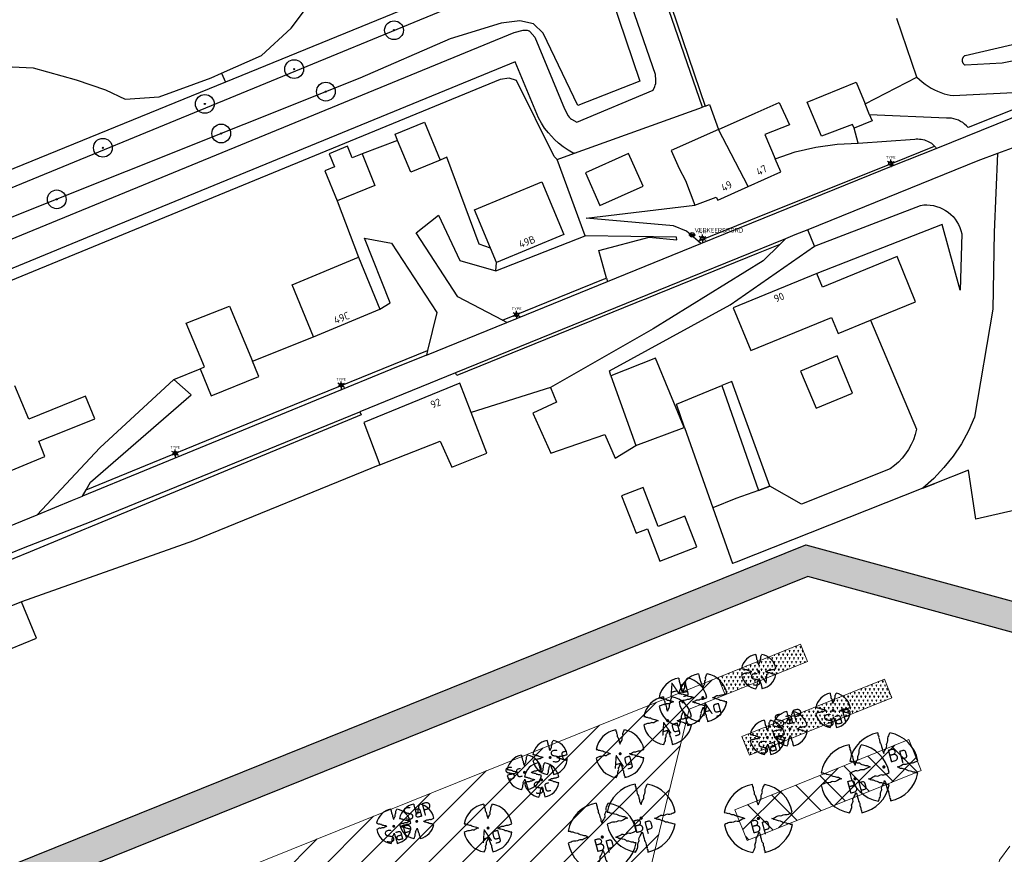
# Model space of a CAD drawing. Header units: metres. Extents: x 102000 to 105000, y 414600 to 420766.
# Tile 175 of 206: x 103466 to 103598, y 419498 to 419610. Entities that reach past the tile are written whole.
import ezdxf
from ezdxf.enums import TextEntityAlignment as Align

# ---------------------------------------------------------------- set-up
doc = ezdxf.new("R2010")
doc.units = ezdxf.units.M
doc.layers.get('0').update_dxf_attribs({"color": 8})
for name, color, linetype, lineweight in [('N-GV-GR-BOOM-S', 7, 'Continuous', 25), ('N-RO-WH-WATERLIJN', 150, 'Continuous', 18), ('N-WE-GR-BOOM-T35-500', 50, 'Continuous', 35), ('N-WE-GR-HEESTERS-SALIX 3 SOORTEN-A', 252, 'Continuous', 18), ('N-WE-GR-HEESTERS-SALIX 3 SOORTEN-G', 4, 'Continuous', 18), ('N-WE-GR-OEVERBEPLANTING-A', 252, 'Continuous', 18), ('N-WE-GR-OEVERBEPLANTING-G', 7, 'Continuous', 18), ('N-WE-GR-RUBUS 2 SOORTEN-A', 252, 'Continuous', 18), ('N-WE-GR-RUBUS 2 SOORTEN-G', 3, 'Continuous', 18), ('N-WE-GW-TALUDLIJN-G', 90, 'Continuous', 18)]:
    doc.layers.add(name, color=color, linetype=linetype, lineweight=lineweight)
doc.styles.add('MtXpl_NLCS-ISO', font='NLCS-ISO.ttf')
doc.styles.add('NLCS-ISO', font='NLCS-ISO.ttf')
doc.styles.add('NLCS-ISO-M500-T35', font='NLCS-ISO.ttf', dxfattribs={"height": 1.75})

# ---------------------------------------------------------------- blocks, each defined once
blk = doc.blocks.new('N-SGR-BOOM_1E GROOTTE')
at = {"ltscale": 0.1}
h = blk.add_hatch(color=256, dxfattribs=at)
edge = h.paths.add_edge_path()
edge.add_arc((-0.002, 0.003), 0.15, 0, 360)
at = {"flags": 128}
for points in [[(-0.524, 2.958), (-0.514, 2.787), (-0.463, 2.705), (-0.451, 2.624), (-0.454, 2.555), (-0.41, 2.449), (-0.369, 2.321), (-0.356, 2.131), (-0.288, 2.041), (-0.234, 1.929), (-0.203, 1.77), (-0.139, 1.593), (-0.134, 1.454), (-0.085, 1.345), (-0.039, 1.25), (-0.004, 1.179), (0.061, 1.399), (0.129, 1.522), (0.191, 1.639), (0.24, 1.72), (0.246, 1.833), (0.231, 1.95), (0.258, 2.041), (0.313, 2.15), (0.354, 2.3), (0.34, 2.361), (0.339, 2.502), (0.381, 2.619), (0.426, 2.713), (0.467, 2.821), (0.53, 2.955)], [(-2.958, 0.518), (-2.785, 0.508), (-2.702, 0.459), (-2.622, 0.446), (-2.554, 0.452), (-2.446, 0.406), (-2.32, 0.364), (-2.13, 0.35), (-2.041, 0.283), (-1.924, 0.226), (-1.766, 0.196), (-1.593, 0.135), (-1.453, 0.13), (-1.344, 0.081), (-1.25, 0.035), (-1.177, -0.002), (-1.397, -0.066), (-1.521, -0.134), (-1.638, -0.196), (-1.719, -0.245), (-1.831, -0.249), (-1.949, -0.235), (-2.041, -0.263), (-2.149, -0.317), (-2.297, -0.358), (-2.359, -0.345), (-2.501, -0.346), (-2.617, -0.388), (-2.711, -0.431), (-2.82, -0.47), (-2.954, -0.535)], [(2.952, -0.515), (2.779, -0.505), (2.697, -0.455), (2.618, -0.442), (2.55, -0.448), (2.439, -0.402), (2.313, -0.36), (2.125, -0.346), (2.034, -0.281), (1.92, -0.225), (1.763, -0.193), (1.588, -0.131), (1.446, -0.126), (1.339, -0.077), (1.244, -0.03), (1.172, 0.006), (1.392, 0.07), (1.515, 0.137), (1.632, 0.2), (1.712, 0.249), (1.824, 0.254), (1.944, 0.238), (2.034, 0.267), (2.142, 0.32), (2.292, 0.363), (2.354, 0.349), (2.494, 0.348), (2.612, 0.389), (2.706, 0.436), (2.815, 0.475), (2.95, 0.538)], [(-0.479, -2.958), (-0.414, -2.824), (-0.373, -2.716), (-0.33, -2.623), (-0.289, -2.505), (-0.288, -2.365), (-0.303, -2.3), (-0.26, -2.151), (-0.208, -2.042), (-0.18, -1.952), (-0.193, -1.835), (-0.188, -1.724), (-0.138, -1.643), (-0.075, -1.526), (-0.007, -1.401), (0.055, -1.181), (0.093, -1.254), (0.137, -1.347), (0.186, -1.456), (0.192, -1.595), (0.254, -1.772), (0.284, -1.931), (0.34, -2.042), (0.407, -2.134), (0.422, -2.322), (0.463, -2.45), (0.508, -2.558), (0.502, -2.626), (0.516, -2.708), (0.565, -2.788), (0.576, -2.941)]]:
    blk.add_lwpolyline(points, dxfattribs=at)
for start, end in [(100.00022, 170.10982), (10.29993, 79.79197), (190.32413, 260.84325), (281.09456, 350.06209)]:
    blk.add_arc((-0.002, 0.003), 3, start, end)
blk = doc.blocks.new('N-SGR-BOOM_3E GROOTTE')
at = {"ltscale": 0.1}
h = blk.add_hatch(color=256, dxfattribs=at)
edge = h.paths.add_edge_path()
edge.add_arc((-0.002, 0.003), 0.15, 0, 360)
at = {"flags": 128}
for points in [[(-0.296, 1.665), (-0.29, 1.569), (-0.261, 1.523), (-0.255, 1.478), (-0.256, 1.439), (-0.231, 1.379), (-0.208, 1.307), (-0.201, 1.2), (-0.163, 1.149), (-0.132, 1.086), (-0.115, 0.997), (-0.079, 0.898), (-0.076, 0.819), (-0.049, 0.758), (-0.023, 0.705), (-0.003, 0.664), (0.033, 0.788), (0.072, 0.857), (0.107, 0.924), (0.134, 0.969), (0.138, 1.033), (0.129, 1.099), (0.144, 1.149), (0.175, 1.211), (0.198, 1.295), (0.19, 1.33), (0.19, 1.409), (0.213, 1.475), (0.239, 1.528), (0.262, 1.589), (0.297, 1.664)], [(-1.665, 0.293), (-1.567, 0.287), (-1.521, 0.259), (-1.476, 0.252), (-1.437, 0.255), (-1.377, 0.23), (-1.306, 0.207), (-1.199, 0.199), (-1.149, 0.161), (-1.083, 0.128), (-0.994, 0.111), (-0.897, 0.077), (-0.818, 0.074), (-0.757, 0.047), (-0.704, 0.021), (-0.663, 0.001), (-0.787, -0.035), (-0.856, -0.074), (-0.922, -0.108), (-0.968, -0.137), (-1.031, -0.139), (-1.097, -0.131), (-1.149, -0.146), (-1.21, -0.177), (-1.293, -0.2), (-1.328, -0.193), (-1.408, -0.193), (-1.473, -0.216), (-1.526, -0.241), (-1.587, -0.263), (-1.662, -0.3)], [(1.66, -0.288), (1.562, -0.282), (1.516, -0.254), (1.472, -0.247), (1.434, -0.25), (1.371, -0.224), (1.3, -0.201), (1.194, -0.193), (1.143, -0.156), (1.079, -0.125), (0.991, -0.107), (0.892, -0.072), (0.813, -0.069), (0.752, -0.042), (0.699, -0.016), (0.658, 0.005), (0.782, 0.041), (0.851, 0.078), (0.917, 0.114), (0.962, 0.142), (1.025, 0.144), (1.093, 0.136), (1.143, 0.151), (1.204, 0.181), (1.288, 0.206), (1.323, 0.198), (1.402, 0.198), (1.468, 0.22), (1.521, 0.247), (1.583, 0.269), (1.659, 0.304)], [(-0.27, -1.663), (-0.234, -1.587), (-0.211, -1.527), (-0.186, -1.474), (-0.163, -1.407), (-0.163, -1.329), (-0.171, -1.293), (-0.147, -1.209), (-0.118, -1.147), (-0.102, -1.097), (-0.109, -1.03), (-0.107, -0.968), (-0.078, -0.922), (-0.043, -0.857), (-0.005, -0.787), (0.03, -0.663), (0.051, -0.704), (0.076, -0.756), (0.104, -0.818), (0.107, -0.896), (0.142, -0.995), (0.159, -1.084), (0.19, -1.147), (0.228, -1.199), (0.237, -1.305), (0.26, -1.376), (0.285, -1.438), (0.282, -1.475), (0.289, -1.522), (0.317, -1.566), (0.323, -1.653)]]:
    blk.add_lwpolyline(points, dxfattribs=at)
for start, end in [(100.00022, 170.10982), (10.29993, 79.79197), (190.32413, 260.84325), (281.09456, 350.06209)]:
    blk.add_arc((-0.002, 0.003), 1.687, start, end)
blk = doc.blocks.new('N-SGR-BOOM_2E GROOTTE')
at = {"ltscale": 0.1}
h = blk.add_hatch(color=256, dxfattribs=at)
edge = h.paths.add_edge_path()
edge.add_arc((-0.002, 0.003), 0.15, 0, 360)
at = {"flags": 128}
for points in [[(-0.393, 2.219), (-0.386, 2.091), (-0.348, 2.03), (-0.339, 1.969), (-0.341, 1.917), (-0.308, 1.837), (-0.277, 1.741), (-0.267, 1.599), (-0.216, 1.531), (-0.176, 1.447), (-0.153, 1.329), (-0.105, 1.196), (-0.101, 1.091), (-0.064, 1.01), (-0.03, 0.939), (-0.003, 0.885), (0.045, 1.05), (0.096, 1.142), (0.143, 1.23), (0.18, 1.291), (0.184, 1.376), (0.173, 1.464), (0.193, 1.531), (0.234, 1.613), (0.265, 1.725), (0.255, 1.772), (0.254, 1.878), (0.285, 1.965), (0.319, 2.036), (0.35, 2.117), (0.397, 2.217)], [(-2.219, 0.389), (-2.089, 0.381), (-2.027, 0.345), (-1.967, 0.335), (-1.916, 0.339), (-1.835, 0.305), (-1.74, 0.274), (-1.598, 0.264), (-1.531, 0.213), (-1.443, 0.17), (-1.325, 0.147), (-1.195, 0.102), (-1.09, 0.098), (-1.008, 0.061), (-0.938, 0.027), (-0.883, 0), (-1.048, -0.048), (-1.141, -0.099), (-1.229, -0.146), (-1.29, -0.183), (-1.374, -0.186), (-1.462, -0.176), (-1.531, -0.196), (-1.612, -0.237), (-1.723, -0.268), (-1.77, -0.258), (-1.876, -0.259), (-1.963, -0.29), (-2.034, -0.323), (-2.115, -0.352), (-2.216, -0.401)], [(2.214, -0.385), (2.084, -0.378), (2.022, -0.34), (1.963, -0.33), (1.912, -0.335), (1.829, -0.3), (1.734, -0.27), (1.593, -0.259), (1.525, -0.21), (1.44, -0.168), (1.322, -0.144), (1.191, -0.097), (1.084, -0.093), (1.004, -0.057), (0.933, -0.022), (0.879, 0.005), (1.044, 0.053), (1.136, 0.103), (1.224, 0.15), (1.284, 0.188), (1.368, 0.191), (1.458, 0.18), (1.525, 0.201), (1.606, 0.24), (1.719, 0.273), (1.765, 0.263), (1.87, 0.262), (1.959, 0.292), (2.029, 0.328), (2.111, 0.357), (2.212, 0.405)], [(-0.36, -2.218), (-0.311, -2.117), (-0.28, -2.037), (-0.248, -1.966), (-0.217, -1.878), (-0.216, -1.773), (-0.228, -1.725), (-0.195, -1.613), (-0.156, -1.531), (-0.135, -1.464), (-0.145, -1.375), (-0.141, -1.292), (-0.104, -1.231), (-0.057, -1.143), (-0.006, -1.05), (0.041, -0.885), (0.069, -0.939), (0.102, -1.01), (0.139, -1.092), (0.144, -1.196), (0.19, -1.328), (0.213, -1.447), (0.255, -1.531), (0.305, -1.599), (0.316, -1.741), (0.347, -1.836), (0.381, -1.918), (0.376, -1.968), (0.387, -2.031), (0.423, -2.09), (0.432, -2.205)]]:
    blk.add_lwpolyline(points, dxfattribs=at)
for start, end in [(100.00022, 170.10982), (10.29993, 79.79197), (190.32413, 260.84325), (281.09456, 350.06209)]:
    blk.add_arc((-0.002, 0.003), 2.25, start, end)

msp = doc.modelspace()

# ---------------------------------------------------------------- hatches: boundary and pattern name
at = {"ltscale": 0.1}
h = msp.add_hatch(color=256, dxfattribs=at)
edge = h.paths.add_edge_path()
edge.add_arc((103516.35, 419608.21), 0.075, 0, 360)
h = msp.add_hatch(color=256, dxfattribs=at)
edge = h.paths.add_edge_path()
edge.add_arc((103503.05, 419603.03), 0.075, 0, 360)
h = msp.add_hatch(color=256, dxfattribs=at)
edge = h.paths.add_edge_path()
edge.add_arc((103507.27, 419600.03), 0.075, 0, 360)
h = msp.add_hatch(color=256, dxfattribs=at)
edge = h.paths.add_edge_path()
edge.add_arc((103491.15, 419598.39), 0.075, 0, 360)
h = msp.add_hatch(color=256, dxfattribs=at)
edge = h.paths.add_edge_path()
edge.add_arc((103493.33, 419594.45), 0.075, 0, 360)
h = msp.add_hatch(color=256, dxfattribs=at)
edge = h.paths.add_edge_path()
edge.add_arc((103477.57, 419592.55), 0.075, 0, 360)
h = msp.add_hatch(color=256, dxfattribs=at)
edge = h.paths.add_edge_path()
edge.add_arc((103471.42, 419585.68), 0.075, 0, 360)
at = {"layer": 'N-WE-GR-HEESTERS-SALIX 3 SOORTEN-A'}
h = msp.add_hatch(dxfattribs=at)
h.set_pattern_fill('ANSI37', color=256)
h.paths.add_polyline_path([(103584.92, 419513.7), (103586.57, 419509.61), (103563.41, 419500.28), (103561.76, 419504.36)])
at = {"layer": 'N-WE-GR-OEVERBEPLANTING-A'}
h = msp.add_hatch(dxfattribs=at)
h.set_pattern_fill('AGR-BEPLANTING_SOORT_01-SO', color=256, scale=0.1, pattern_type=2)
h.set_pattern_definition([(60, (103582.13463, 419496.0748), (-0.2886752, 0.4999999), [0.144338, -0.433013]), (120, (103582.13463, 419496.0748), (-0.5773502, -1e-07), [0.144338, -0.433013]), (270, (103582.13463, 419496.07482), (0.288675, -0.5), [0.125, -0.875])])
edge = h.paths.add_edge_path()
edge.add_line((103568.8, 419452.96), (103581.63, 419492.91))
edge.add_line((103581.63, 419492.91), (103389.09, 419415.29))
edge.add_line((103389.09, 419415.29), (103250.81, 419378))
edge.add_arc((103249.58, 419382.59), 4.75, 194.9859, 285.093, ccw=False)
edge.add_line((103244.99, 419381.36), (103235.55, 419416.53))
edge.add_arc((103233.71, 419415.74), 2, 23.2211, 91.1804)
edge.add_line((103233.67, 419417.74), (103220.41, 419417.47))
edge.add_arc((103220.27, 419423.92), 6.45, 181.2023, 271.2023, ccw=False)
edge.add_line((103213.82, 419423.78), (103213.82, 419425.02))
edge.add_arc((103220.51, 419424.52), 6.71, 93.3467, 175.7141, ccw=False)
edge.add_line((103220.12, 419431.22), (103239.06, 419431.62))
edge.add_line((103239.06, 419431.62), (103291.97, 419438.06))
edge.add_line((103291.97, 419438.06), (103374.13, 419460.22))
edge.add_line((103374.13, 419460.22), (103571.21, 419539.65))
edge.add_line((103571.21, 419539.65), (103602.95, 419530.99))
edge.add_line((103602.95, 419530.99), (103600.56, 419527.5))
edge.add_line((103600.56, 419527.5), (103571.46, 419535.44))
edge.add_line((103571.46, 419535.44), (103375.41, 419456.41))
edge.add_line((103375.41, 419456.41), (103292.05, 419433.93))
edge.add_line((103292.05, 419433.93), (103239.14, 419428.02))
edge.add_line((103239.14, 419428.02), (103220.19, 419427.62))
edge.add_arc((103220.27, 419423.92), 3.7, 91.2023, 271.2023)
edge.add_line((103220.35, 419420.22), (103235.55, 419420.53))
edge.add_arc((103235.43, 419418.04), 2.5, 14.9905, 87.3009, ccw=False)
edge.add_line((103237.84, 419418.68), (103247.64, 419382.07))
edge.add_line((103247.64, 419382.07), (103247.62, 419382.16))
edge.add_arc((103249.57, 419382.58), 1.99, 192.1416, 259.5061)
edge.add_line((103249.21, 419380.62), (103250.1, 419380.66))
edge.add_line((103250.1, 419380.66), (103388.17, 419417.89))
edge.add_line((103388.17, 419417.89), (103582.13, 419496.07))
edge.add_arc((103582.99, 419494.36), 1.91, -12.4829, 116.4606, ccw=False)
edge.add_line((103584.86, 419493.95), (103571.98, 419454.28))
edge.add_line((103571.98, 419454.28), (103568.8, 419452.96))
h = msp.add_hatch(dxfattribs=at)
h.set_pattern_fill('AGR-BEPLANTING_SOORT_01-SO', color=256, scale=0.1, pattern_type=2)
h.set_pattern_definition([(60, (103559.5201, 419522.0003), (-0.288675, 0.5), [0.144338, -0.433013]), (120, (103559.5201, 419522.0003), (-0.57735, -1e-07), [0.144338, -0.433013]), (270, (103559.52008, 419522.0003), (0.288675, -0.5), [0.125, -0.875])])
h.paths.add_polyline_path([(103559.52, 419522), (103570.49, 419526.42), (103571.43, 419524.1), (103560.45, 419519.68)])
h = msp.add_hatch(dxfattribs=at)
h.set_pattern_fill('AGR-BEPLANTING_SOORT_01-SO', color=256, scale=0.1, pattern_type=2)
h.set_pattern_definition([(60, (103586.94715, 419523.8909), (-0.288675, 0.5), [0.144338, -0.433013]), (120, (103586.94715, 419523.8909), (-0.57735, -1e-07), [0.144338, -0.433013]), (270, (103586.94715, 419523.8909), (0.288675, -0.5), [0.125, -0.875])])
h.paths.add_polyline_path([(103581.67, 419521.76), (103582.68, 419519.26), (103563.71, 419511.61), (103562.7, 419514.12)])
at = {"layer": 'N-WE-GR-RUBUS 2 SOORTEN-A'}
h = msp.add_hatch(dxfattribs=at)
h.set_pattern_fill('ANSI31', color=256)
h.set_pattern_definition([(45, (0, 500), (-2.24506403, 2.24506403), [])])
h.paths.add_polyline_path([(103550.13, 419494.93), (103555.67, 419517.75), (103560.45, 419519.68), (103559.52, 419522), (103467.93, 419485.08), (103468.86, 419482.76), (103472.74, 419484.33), (103508.21, 419478.03)])

# ---------------------------------------------------------------- linework, layer by layer
at = {"transparency": 33554687}
for p, q in [((103531.8, 419616.8), (103493.88, 419601.3)), ((103377.04, 419550.91), (103532.16, 419614.7)), ((103502.64, 419608.5), (103505.37, 419612.08)), ((103545.27, 419612.73), (103549.1, 419601.41)), ((103551.17, 419602.32), (103547.49, 419612.93)), ((103557.43, 419597.97), (103552.54, 419612.08)), ((103553.33, 419611.3), (103557.81, 419598.1)), ((103530.6, 419609.14), (103523.85, 419607.07)), ((103533.1, 419609.44), (103530.6, 419609.14)), ((103534.92, 419609.08), (103533.1, 419609.44)), ((103536.2, 419607.8), (103534.92, 419609.08)), ((103585.97, 419601.97), (103583.32, 419609.77)), ((103418.27, 419561.02), (103532.35, 419607.89)), ((103498.68, 419604.85), (103502.64, 419608.5)), ((103532.35, 419607.89), (103533.57, 419608.21)), ((103533.57, 419608.21), (103533.74, 419608.24)), ((103533.74, 419608.24), (103533.88, 419608.24)), ((103533.88, 419608.24), (103534.01, 419608.23)), ((103534.01, 419608.23), (103534.1, 419608.22)), ((103534.1, 419608.22), (103534.2, 419608.19)), ((103534.2, 419608.19), (103534.29, 419608.15)), ((103534.29, 419608.15), (103534.35, 419608.11)), ((103534.35, 419608.11), (103534.42, 419608.05)), ((103534.42, 419608.05), (103535.09, 419607.27)), ((103540.82, 419598.18), (103536.2, 419607.8)), ((103606.66, 419608.1), (103592.41, 419604.82)), ((103523.85, 419607.07), (103511.8, 419601.83)), ((103535.09, 419607.27), (103539.07, 419597.73)), ((103588.56, 419592.47), (103626.26, 419607.71)), ((103597.37, 419603.88), (103604.32, 419605.25)), ((103532.49, 419604), (103476.99, 419581.2)), ((103493.37, 419602.5), (103498.68, 419604.85)), ((103535.59, 419596.56), (103532.49, 419604)), ((103592.04, 419604.3), (103592.03, 419604.23)), ((103592.03, 419604.23), (103592.03, 419604.17)), ((103592.03, 419604.17), (103592.03, 419604.11)), ((103592.03, 419604.11), (103592.04, 419604.05)), ((103592.05, 419604.36), (103592.04, 419604.3)), ((103592.04, 419604.05), (103592.06, 419603.99)), ((103592.06, 419604.42), (103592.05, 419604.36)), ((103592.08, 419604.47), (103592.06, 419604.42)), ((103592.06, 419603.99), (103592.08, 419603.93)), ((103592.11, 419604.53), (103592.08, 419604.47)), ((103592.08, 419603.93), (103592.11, 419603.88)), ((103592.14, 419604.58), (103592.11, 419604.53)), ((103592.11, 419603.88), (103592.14, 419603.83)), ((103592.18, 419604.63), (103592.14, 419604.58)), ((103592.14, 419603.83), (103592.17, 419603.78)), ((103592.22, 419604.68), (103592.18, 419604.63)), ((103592.26, 419604.72), (103592.22, 419604.68)), ((103592.31, 419604.76), (103592.26, 419604.72)), ((103592.36, 419604.79), (103592.31, 419604.76)), ((103592.41, 419604.82), (103592.36, 419604.79)), ((103592.41, 419603.58), (103597.37, 419603.88)), ((103464.53, 419603.37), (103468.26, 419603.21)), ((103468.26, 419603.21), (103474.02, 419601.58)), ((103491.99, 419601.89), (103493.37, 419602.5)), ((103493.37, 419602.5), (103493.88, 419601.3)), ((103592.17, 419603.78), (103592.21, 419603.73)), ((103592.21, 419603.73), (103592.26, 419603.68)), ((103592.26, 419603.68), (103592.3, 419603.65)), ((103592.3, 419603.65), (103592.35, 419603.61)), ((103592.35, 419603.61), (103592.41, 419603.58)), ((103530.48, 419601.65), (103421.06, 419556.68)), ((103493.88, 419601.3), (103440.17, 419579.34)), ((103511.8, 419601.83), (103465.24, 419583.21)), ((103474.02, 419601.58), (103477.91, 419600.26)), ((103485.06, 419599.32), (103491.99, 419601.89)), ((103531.7, 419601.83), (103530.48, 419601.65)), ((103532.67, 419601.53), (103531.7, 419601.83)), ((103537.66, 419591.37), (103532.67, 419601.53)), ((103549.1, 419601.41), (103540.82, 419598.18)), ((103551.23, 419601.54), (103551.17, 419602.32)), ((103551.21, 419601.1), (103551.23, 419601.34)), ((103551.23, 419601.34), (103551.23, 419601.54)), ((103571.4, 419598.63), (103577.9, 419601.29)), ((103577.9, 419601.29), (103579.09, 419598.41)), ((103579.09, 419598.41), (103585.97, 419601.97)), ((103585.97, 419601.97), (103586.33, 419601.64)), ((103586.33, 419601.64), (103586.7, 419601.33)), ((103586.7, 419601.33), (103587.09, 419601.03)), ((103477.91, 419600.26), (103480.55, 419599.01)), ((103540.71, 419595.95), (103550.85, 419600.24)), ((103550.85, 419600.24), (103551.08, 419600.72)), ((103551.08, 419600.72), (103551.15, 419600.9)), ((103551.15, 419600.9), (103551.21, 419601.1)), ((103587.09, 419601.03), (103587.5, 419600.76)), ((103587.5, 419600.76), (103587.91, 419600.51)), ((103587.91, 419600.51), (103588.33, 419600.28)), ((103588.33, 419600.28), (103588.76, 419600.07)), ((103588.76, 419600.07), (103589.19, 419599.9)), ((103589.19, 419599.9), (103589.61, 419599.75)), ((103590.84, 419599.5), (103603.21, 419600.12)), ((103480.55, 419599.01), (103485.06, 419599.32)), ((103564.46, 419597.16), (103567.65, 419598.58)), ((103567.65, 419598.58), (103569.01, 419595.6)), ((103573.29, 419594.1), (103571.4, 419598.63)), ((103589.61, 419599.75), (103590.03, 419599.64)), ((103590.03, 419599.64), (103590.44, 419599.55)), ((103590.44, 419599.55), (103590.84, 419599.5)), ((103603.52, 419599.53), (103592.82, 419595.25)), ((103618.14, 419599.62), (103596.73, 419591.78)), ((103539.07, 419597.73), (103539.55, 419596.79)), ((103540.38, 419591.81), (103557.43, 419597.97)), ((103557.81, 419598.1), (103557.43, 419597.97)), ((103557.81, 419598.1), (103558.35, 419598.3)), ((103558.35, 419598.3), (103559.58, 419594.99)), ((103579.68, 419596.96), (103579.09, 419598.41)), ((103516.48, 419594.38), (103520.39, 419595.98)), ((103520.39, 419595.98), (103522.48, 419590.88)), ((103535.99, 419595.84), (103535.59, 419596.56)), ((103539.55, 419596.79), (103539.66, 419596.64)), ((103539.66, 419596.64), (103539.76, 419596.53)), ((103539.76, 419596.53), (103539.87, 419596.43)), ((103539.87, 419596.43), (103539.99, 419596.35)), ((103539.99, 419596.35), (103540.71, 419595.95)), ((103559.58, 419594.99), (103564.46, 419597.16)), ((103580.02, 419596.14), (103577.64, 419595.16)), ((103579.68, 419596.96), (103579.81, 419596.65)), ((103589.95, 419596.51), (103579.68, 419596.96)), ((103579.81, 419596.65), (103580.02, 419596.14)), ((103590.28, 419596.51), (103589.95, 419596.51)), ((103590.6, 419596.48), (103590.28, 419596.51)), ((103590.92, 419596.42), (103590.6, 419596.48)), ((103591.23, 419596.33), (103590.92, 419596.42)), ((103591.53, 419596.21), (103591.23, 419596.33)), ((103591.82, 419596.07), (103591.53, 419596.21)), ((103592.1, 419595.9), (103591.82, 419596.07)), ((103536.41, 419595.18), (103535.99, 419595.84)), ((103536.91, 419594.53), (103536.41, 419595.18)), ((103559.58, 419594.99), (103553.27, 419592.17)), ((103563.54, 419587.41), (103559.58, 419594.99)), ((103569.01, 419595.6), (103565.73, 419594.3)), ((103577.4, 419595.64), (103573.29, 419594.1)), ((103577.64, 419595.16), (103577.4, 419595.64)), ((103578.19, 419593.15), (103577.64, 419595.16)), ((103592.36, 419595.71), (103592.1, 419595.9)), ((103592.6, 419595.49), (103592.36, 419595.71)), ((103592.82, 419595.25), (103592.6, 419595.49)), ((103516.83, 419593.53), (103512.09, 419591.74)), ((103516.83, 419593.53), (103516.48, 419594.38)), ((103518.57, 419589.28), (103516.83, 419593.53)), ((103537.71, 419593.67), (103536.91, 419594.53)), ((103538.27, 419593.15), (103537.71, 419593.67)), ((103565.73, 419594.3), (103567.12, 419591.09)), ((103578.19, 419593.15), (103585.71, 419593.71)), ((103585.71, 419593.71), (103585.92, 419593.72)), ((103585.92, 419593.72), (103586.14, 419593.72)), ((103586.14, 419593.72), (103586.36, 419593.71)), ((103586.36, 419593.71), (103586.58, 419593.69)), ((103586.58, 419593.69), (103586.8, 419593.65)), ((103586.8, 419593.65), (103587.01, 419593.59)), ((103587.01, 419593.59), (103587.21, 419593.53)), ((103587.21, 419593.53), (103587.41, 419593.45)), ((103587.41, 419593.45), (103587.6, 419593.36)), ((103587.6, 419593.36), (103587.77, 419593.26)), ((103510.16, 419592.76), (103507.7, 419591.75)), ((103510.79, 419591.21), (103510.16, 419592.76)), ((103538.89, 419592.67), (103538.27, 419593.15)), ((103539.54, 419592.23), (103538.89, 419592.67)), ((103540.22, 419591.84), (103539.54, 419592.23)), ((103553.27, 419592.17), (103554.35, 419589.81)), ((103569.8, 419591.99), (103572.55, 419592.64)), ((103572.55, 419592.64), (103575.36, 419593.03)), ((103575.36, 419593.03), (103578.19, 419593.15)), ((103582.73, 419590.48), (103588.36, 419592.77)), ((103582.85, 419590.17), (103588.56, 419592.47)), ((103587.77, 419593.26), (103587.94, 419593.15)), ((103587.94, 419593.15), (103588.09, 419593.03)), ((103588.09, 419593.03), (103588.23, 419592.9)), ((103588.23, 419592.9), (103588.36, 419592.77)), ((103588.36, 419592.77), (103588.47, 419592.62)), ((103588.47, 419592.62), (103588.56, 419592.47)), ((103507.7, 419591.75), (103508.41, 419590.01)), ((103512.09, 419591.74), (103510.79, 419591.21)), ((103512.09, 419591.74), (103513.81, 419587.54)), ((103522.48, 419590.88), (103518.57, 419589.28)), ((103523.38, 419591.28), (103522.48, 419590.88)), ((103527.67, 419579.7), (103523.38, 419591.28)), ((103538.08, 419590.98), (103537.66, 419591.37)), ((103538.08, 419590.98), (103540.38, 419591.81)), ((103541.8, 419580.84), (103538.08, 419590.98)), ((103540.38, 419591.81), (103540.22, 419591.84)), ((103547.6, 419591.79), (103541.85, 419589.22)), ((103549.54, 419587.45), (103547.6, 419591.79)), ((103567.12, 419591.09), (103569.8, 419591.99)), ((103567.86, 419589.35), (103567.12, 419591.09)), ((103594.12, 419590.83), (103571.48, 419581.64)), ((103596.73, 419591.78), (103594.12, 419590.83)), ((103596.73, 419591.78), (103596.28, 419581.29)), ((103508.41, 419590.01), (103507.14, 419589.49)), ((103507.14, 419589.49), (103508.78, 419585.48)), ((103554.35, 419589.81), (103555.18, 419588.2)), ((103565.52, 419583.6), (103582.73, 419590.48)), ((103565.67, 419583.23), (103582.85, 419590.17)), ((103541.85, 419589.22), (103543.78, 419584.88)), ((103555.18, 419588.2), (103556.41, 419584.92)), ((103563.54, 419587.41), (103567.86, 419589.35)), ((103513.81, 419587.54), (103508.78, 419585.48)), ((103527.08, 419584.27), (103536.04, 419588.01)), ((103536.04, 419588.01), (103538.97, 419581)), ((103543.78, 419584.88), (103549.54, 419587.45)), ((103559.46, 419585.57), (103563.54, 419587.41)), ((103508.78, 419585.48), (103511.62, 419577.96)), ((103556.41, 419584.92), (103559.24, 419585.99)), ((103559.24, 419585.99), (103559.46, 419585.57)), ((103529.21, 419579.17), (103527.08, 419584.27)), ((103541.95, 419583.18), (103556.41, 419584.92)), ((103572.34, 419579.44), (103586.47, 419584.88)), ((103586.47, 419584.88), (103586.9, 419584.93)), ((103586.9, 419584.93), (103587.34, 419584.94)), ((103587.34, 419584.94), (103587.78, 419584.91)), ((103587.78, 419584.91), (103588.21, 419584.84)), ((103588.21, 419584.84), (103588.63, 419584.73)), ((103588.63, 419584.73), (103589.04, 419584.59)), ((103589.04, 419584.59), (103589.43, 419584.41)), ((103589.43, 419584.41), (103589.81, 419584.2)), ((103589.81, 419584.2), (103590.17, 419583.96)), ((103519.29, 419581.22), (103522.27, 419583.59)), ((103522.27, 419583.59), (103525.13, 419577.55)), ((103553.58, 419582.14), (103541.95, 419583.18)), ((103556.85, 419580.11), (103565.52, 419583.6)), ((103557.22, 419579.79), (103565.67, 419583.23)), ((103590.17, 419583.96), (103590.5, 419583.68)), ((103590.5, 419583.68), (103590.81, 419583.38)), ((103590.81, 419583.38), (103591.09, 419583.04)), ((103591.09, 419583.04), (103591.33, 419582.69)), ((103555.33, 419581.43), (103553.58, 419582.14)), ((103571.48, 419581.64), (103569.75, 419580.94)), ((103572.34, 419579.44), (103571.48, 419581.64)), ((103589.38, 419582.32), (103572.69, 419575.78)), ((103591.74, 419573.6), (103589.38, 419582.32)), ((103591.33, 419582.69), (103591.55, 419582.31)), ((103591.55, 419582.31), (103591.73, 419581.92)), ((103591.73, 419581.92), (103591.87, 419581.51)), ((103591.87, 419581.51), (103591.98, 419581.09)), ((103476.99, 419581.2), (103415.68, 419555.94)), ((103515.83, 419571.9), (103512.41, 419580.51)), ((103512.41, 419580.51), (103516, 419579.82)), ((103524.86, 419572.67), (103519.29, 419581.22)), ((103529.91, 419576.14), (103541.8, 419580.84)), ((103538.97, 419581), (103530.01, 419577.26)), ((103553.96, 419580.62), (103541.8, 419580.84)), ((103543.62, 419578.86), (103550.35, 419580.65)), ((103550.35, 419580.65), (103554, 419580.28)), ((103554, 419580.28), (103553.96, 419580.62)), ((103556.85, 419580.11), (103555.33, 419581.43)), ((103568.51, 419580.44), (103555.8, 419575.28)), ((103568.51, 419580.44), (103567.72, 419579.66)), ((103569.75, 419580.94), (103568.51, 419580.44)), ((103591.98, 419581.09), (103591.74, 419573.6)), ((103596.28, 419581.29), (103596.1, 419571.05)), ((103516, 419579.82), (103522.05, 419570.6)), ((103529.21, 419579.17), (103527.67, 419579.7)), ((103530.01, 419577.26), (103529.21, 419579.17)), ((103544.78, 419574.74), (103557.22, 419579.79)), ((103557.22, 419579.79), (103556.85, 419580.11)), ((103561.14, 419571.63), (103572.34, 419579.44)), ((103567.72, 419579.66), (103564.85, 419578.53)), ((103567.72, 419579.66), (103565.51, 419577.5)), ((103502.77, 419574.31), (103511.62, 419577.96)), ((103511.62, 419577.96), (103514.48, 419571.03)), ((103564.85, 419578.53), (103524.71, 419562.2)), ((103544.65, 419575.2), (103543.62, 419578.86)), ((103583.37, 419578.08), (103573.42, 419574)), ((103585.83, 419572.03), (103583.37, 419578.08)), ((103525.13, 419577.55), (103529.91, 419576.14)), ((103529.91, 419576.14), (103530.01, 419577.26)), ((103565.51, 419577.5), (103550.88, 419568.44)), ((103555.8, 419575.28), (103524.56, 419562.56)), ((103530.8, 419569.58), (103544.27, 419575.04)), ((103544.27, 419575.04), (103544.65, 419575.2)), ((103544.65, 419575.2), (103544.78, 419574.74)), ((103572.69, 419575.78), (103561.54, 419571.21)), ((103573.42, 419574), (103572.69, 419575.78)), ((103505.63, 419567.38), (103502.77, 419574.31)), ((103532.78, 419569.85), (103544.78, 419574.74)), ((103530.8, 419569.58), (103524.86, 419572.67)), ((103488.67, 419569.17), (103494.45, 419571.45)), ((103494.45, 419571.45), (103497.51, 419564.1)), ((103505.63, 419567.38), (103514.48, 419571.03)), ((103514.48, 419571.03), (103515.83, 419571.9)), ((103545.06, 419562.84), (103561.14, 419571.63)), ((103561.54, 419571.21), (103563.87, 419565.53)), ((103579.83, 419569.59), (103585.83, 419572.03)), ((103596.1, 419571.05), (103593.65, 419556.67)), ((103522.05, 419570.6), (103520.82, 419565.54)), ((103531.38, 419569.28), (103532.78, 419569.85)), ((103563.87, 419565.53), (103574.63, 419569.92)), ((103574.63, 419569.92), (103575.49, 419567.81)), ((103491.1, 419563.37), (103488.67, 419569.17)), ((103520.67, 419564.93), (103531.38, 419569.28)), ((103531.38, 419569.28), (103530.8, 419569.58)), ((103550.88, 419568.44), (103537.21, 419560.6)), ((103575.49, 419567.81), (103579.83, 419569.59)), ((103579.83, 419569.59), (103585.93, 419555.05)), ((103497.51, 419564.1), (103505.63, 419567.38)), ((103500.25, 419557.2), (103520.82, 419565.54)), ((103520.67, 419564.93), (103515.93, 419563)), ((103520.82, 419565.54), (103520.67, 419564.93)), ((103551.16, 419564.53), (103545.24, 419562.15)), ((103555, 419555.27), (103551.16, 419564.53)), ((103575.37, 419564.82), (103570.51, 419562.78)), ((103577.44, 419559.88), (103575.37, 419564.82)), ((103490.52, 419563.1), (103491.1, 419563.37)), ((103498.23, 419562.37), (103497.51, 419564.1)), ((103515.93, 419563), (103474.85, 419546.14)), ((103487.04, 419561.66), (103490.52, 419563.1)), ((103490.52, 419563.1), (103492, 419559.52)), ((103492, 419559.52), (103498.35, 419562.08)), ((103498.35, 419562.08), (103498.23, 419562.37)), ((103524.56, 419562.56), (103511.8, 419557.36)), ((103524.71, 419562.2), (103524.56, 419562.56)), ((103545.24, 419562.15), (103545.06, 419562.84)), ((103545.24, 419562.15), (103548.58, 419552.9)), ((103570.51, 419562.78), (103572.58, 419557.84)), ((103467.69, 419556.39), (103465.86, 419560.82)), ((103477.15, 419552.57), (103487.04, 419561.66)), ((103489.31, 419559.64), (103487.04, 419561.66)), ((103525.12, 419561.17), (103512.34, 419555.93)), ((103526.61, 419557.28), (103525.12, 419561.17)), ((103537.21, 419560.6), (103526.61, 419557.28)), ((103537.21, 419560.6), (103537.98, 419558.68)), ((103557.53, 419559.87), (103560.02, 419560.89)), ((103561.34, 419561.43), (103560.02, 419560.89)), ((103560.02, 419560.89), (103564.91, 419546.91)), ((103560.02, 419560.89), (103564.91, 419546.91)), ((103562.33, 419558.71), (103561.34, 419561.43)), ((103475.26, 419559.48), (103467.69, 419556.39)), ((103476.5, 419556.45), (103475.26, 419559.48)), ((103475.91, 419547.99), (103489.31, 419559.64)), ((103553.97, 419558.41), (103557.53, 419559.87)), ((103572.58, 419557.84), (103577.44, 419559.88)), ((103537.98, 419558.68), (103534.84, 419557.21)), ((103555.06, 419555.29), (103553.97, 419558.41)), ((103566.42, 419547.46), (103562.33, 419558.71)), ((103475.33, 419546.98), (103500.25, 419557.2)), ((103475.35, 419542.51), (103511.8, 419557.36)), ((103511.96, 419556.95), (103494.15, 419549.59)), ((103511.8, 419557.36), (103511.96, 419556.95)), ((103528.7, 419551.87), (103526.61, 419557.28)), ((103534.84, 419557.21), (103537.22, 419551.86)), ((103593.65, 419556.67), (103592.86, 419554.86)), ((103472.43, 419554.78), (103476.5, 419556.45)), ((103512.34, 419555.93), (103514.47, 419550.33)), ((103555, 419555.27), (103555.06, 419555.29)), ((103555.06, 419555.29), (103558.81, 419544.57)), ((103469.02, 419553.46), (103472.43, 419554.78)), ((103537.22, 419551.86), (103544.44, 419554.33)), ((103544.44, 419554.33), (103545.8, 419551.21)), ((103548.58, 419552.9), (103555, 419555.27)), ((103585.76, 419554.35), (103585.53, 419553.66)), ((103585.93, 419555.05), (103585.76, 419554.35)), ((103592.86, 419554.86), (103591.92, 419553.13)), ((103469.82, 419551.4), (103469.02, 419553.46)), ((103514.47, 419550.33), (103522.51, 419553.46)), ((103522.51, 419553.46), (103524.05, 419549.98)), ((103545.8, 419551.21), (103548.58, 419552.9)), ((103585.25, 419553), (103584.9, 419552.37)), ((103585.53, 419553.66), (103585.25, 419553)), ((103591.92, 419553.13), (103590.83, 419551.48)), ((103461.77, 419548.09), (103469.82, 419551.4)), ((103468.8, 419543.65), (103477.15, 419552.57)), ((103524.05, 419549.98), (103528.7, 419551.87)), ((103584.5, 419551.77), (103584.05, 419551.21)), ((103584.9, 419552.37), (103584.5, 419551.77)), ((103590.83, 419551.48), (103589.6, 419549.94)), ((103514.47, 419550.33), (103489.64, 419540.2)), ((103583.01, 419550.21), (103582.43, 419549.78)), ((103583.55, 419550.68), (103583.01, 419550.21)), ((103584.05, 419551.21), (103583.55, 419550.68)), ((103494.15, 419549.59), (103475.59, 419541.91)), ((103582.43, 419549.78), (103570.62, 419545.07)), ((103589.6, 419549.94), (103588.24, 419548.5)), ((103592.86, 419549.61), (103588.38, 419547.84)), ((103592.86, 419549.61), (103588.38, 419547.84)), ((103593.83, 419543.09), (103592.86, 419549.61)), ((103593.83, 419543.09), (103592.86, 419549.61)), ((103475.33, 419546.98), (103475.91, 419547.99)), ((103564.91, 419546.91), (103566.42, 419547.46)), ((103566.42, 419547.46), (103564.91, 419546.91)), ((103570.62, 419545.07), (103566.42, 419547.46)), ((103588.24, 419548.5), (103586.77, 419547.2)), ((103586.77, 419547.2), (103588.38, 419547.84)), ((103588.38, 419547.84), (103586.77, 419547.2)), ((103473.54, 419545.6), (103474.85, 419546.14)), ((103474.85, 419546.14), (103475.33, 419546.98)), ((103549.52, 419547.29), (103546.66, 419546.19)), ((103546.66, 419546.19), (103548.59, 419541.2)), ((103551.52, 419542.1), (103549.52, 419547.29)), ((103564.91, 419546.91), (103561.9, 419545.81)), ((103586.77, 419547.2), (103561.92, 419537.36)), ((103468.8, 419543.65), (103473.54, 419545.6)), ((103561.9, 419545.81), (103558.81, 419544.57)), ((103602.93, 419545.17), (103593.83, 419543.09)), ((103602.93, 419545.17), (103593.83, 419543.09)), ((103463.92, 419541.65), (103468.8, 419543.65)), ((103555.09, 419543.47), (103551.52, 419542.1)), ((103556.67, 419539.38), (103555.09, 419543.47)), ((103558.81, 419544.57), (103561.45, 419537.16)), ((103466.99, 419539.27), (103475.21, 419542.46)), ((103475.21, 419542.46), (103475.35, 419542.51)), ((103475.15, 419541.73), (103467.87, 419538.74)), ((103475.59, 419541.91), (103475.15, 419541.73)), ((103548.59, 419541.2), (103550.11, 419541.78)), ((103550.11, 419541.78), (103551.76, 419537.49)), ((103489.64, 419540.2), (103466.73, 419532.04)), ((103448.38, 419531.5), (103466.99, 419539.27)), ((103467.87, 419538.74), (103457.45, 419534.47)), ((103551.76, 419537.49), (103556.67, 419539.38)), ((103561.92, 419537.36), (103561.45, 419537.16)), ((103466.73, 419532.04), (103459.58, 419529.19)), ((103468.71, 419527.21), (103466.73, 419532.04)), ((103462.01, 419524.47), (103468.71, 419527.21))]:
    msp.add_line(p, q, dxfattribs=at)
at = {"ltscale": 0.1}
for p, q in [((103582.29, 419590.6), (103582.08, 419590.72)), ((103582.51, 419590.72), (103582.51, 419590.98)), ((103582.73, 419590.6), (103582.95, 419590.72)), ((103582.29, 419590.34), (103582.08, 419590.22)), ((103582.51, 419590.22), (103582.51, 419589.96)), ((103582.73, 419590.34), (103582.95, 419590.22)), ((103557.21, 419580.6), (103556.99, 419580.73)), ((103557.21, 419580.35), (103556.99, 419580.22)), ((103557.43, 419580.73), (103557.43, 419580.98)), ((103557.43, 419580.22), (103557.43, 419579.97)), ((103557.65, 419580.6), (103557.87, 419580.73)), ((103557.65, 419580.35), (103557.87, 419580.22)), ((103532.46, 419570.44), (103532.24, 419570.56)), ((103532.46, 419570.18), (103532.24, 419570.06)), ((103532.68, 419570.56), (103532.68, 419570.82)), ((103532.68, 419570.06), (103532.68, 419569.8)), ((103532.9, 419570.44), (103533.12, 419570.56)), ((103532.9, 419570.18), (103533.12, 419570.06)), ((103509.08, 419561.04), (103508.86, 419561.17)), ((103509.08, 419560.79), (103508.86, 419560.66)), ((103509.3, 419561.17), (103509.3, 419561.42)), ((103509.3, 419560.66), (103509.3, 419560.41)), ((103509.52, 419561.04), (103509.74, 419561.17)), ((103509.52, 419560.79), (103509.74, 419560.66)), ((103486.97, 419551.98), (103486.76, 419552.1)), ((103486.97, 419551.72), (103486.76, 419551.6)), ((103487.19, 419552.1), (103487.19, 419552.36)), ((103487.19, 419551.6), (103487.19, 419551.34)), ((103487.41, 419551.98), (103487.63, 419552.1)), ((103487.41, 419551.72), (103487.63, 419551.6))]:
    msp.add_line(p, q, dxfattribs=at)
for p, q in [((103582.28, 419590.57), (103582.75, 419590.57)), ((103582.28, 419590.37), (103582.75, 419590.37)), ((103555.61, 419580.96), (103556.51, 419580.96)), ((103557.19, 419580.58), (103557.66, 419580.58)), ((103557.19, 419580.38), (103557.66, 419580.38)), ((103532.45, 419570.41), (103532.91, 419570.41)), ((103532.45, 419570.21), (103532.91, 419570.21)), ((103509.06, 419561.02), (103509.53, 419561.02)), ((103509.06, 419560.82), (103509.53, 419560.82)), ((103486.96, 419551.95), (103487.43, 419551.95)), ((103486.96, 419551.75), (103487.43, 419551.75))]:
    msp.add_line(p, q)
for points in [[(103244.99, 419381.36), (103235.55, 419416.53, 0.305537), (103233.67, 419417.74), (103220.41, 419417.47, -0.414214), (103213.82, 419423.78), (103213.82, 419425.02, -0.375713), (103220.12, 419431.22), (103239.06, 419431.62), (103291.97, 419438.06), (103374.13, 419460.22), (103571.21, 419539.65), (103602.95, 419530.99)], [(103600.56, 419527.5), (103571.46, 419535.44), (103375.41, 419456.41), (103292.05, 419433.93), (103239.14, 419428.02), (103220.19, 419427.62, 1), (103220.35, 419420.22), (103235.55, 419420.53, -0.326418), (103237.84, 419418.68), (103247.64, 419382.07)]]:
    msp.add_lwpolyline(points, format="xyb")
for centre, radius in [((103516.35, 419608.21), 1.25), ((103516.35, 419608.21), 0.0225), ((103503.05, 419603.03), 1.25), ((103503.05, 419603.03), 0.0225), ((103507.27, 419600.03), 1.25), ((103507.27, 419600.03), 0.0225), ((103491.15, 419598.39), 1.25), ((103491.15, 419598.39), 0.0225), ((103493.33, 419594.45), 1.25), ((103477.57, 419592.55), 1.25), ((103493.33, 419594.45), 0.0225), ((103477.57, 419592.55), 0.0225), ((103471.42, 419585.68), 1.25), ((103471.42, 419585.68), 0.0225), ((103556.06, 419580.96), 0.3), ((103556.06, 419580.96), 0.112)]:
    msp.add_circle(centre, radius)
for centre, radius in [((103516.35, 419608.21), 0.075), ((103503.05, 419603.03), 0.075), ((103507.27, 419600.03), 0.075), ((103491.15, 419598.39), 0.075), ((103493.33, 419594.45), 0.075), ((103477.57, 419592.55), 0.075), ((103582.51, 419590.47), 0.253), ((103471.42, 419585.68), 0.075), ((103557.43, 419580.48), 0.253), ((103532.68, 419570.31), 0.253), ((103509.3, 419560.92), 0.253), ((103487.19, 419551.85), 0.253)]:
    msp.add_circle(centre, radius, dxfattribs=at)
at = {"layer": 'N-RO-WH-WATERLIJN', "color": 8, "transparency": 33554687}
msp.add_lwpolyline([(103600.56, 419527.5), (103571.46, 419535.44), (103375.41, 419456.41), (103375.41, 419456.41), (103292.05, 419433.93), (103239.14, 419428.02), (103220.19, 419427.62, 0.414214), (103216.57, 419423.84, 0.414214), (103220.35, 419420.22), (103235.55, 419420.53, -0.326418), (103237.84, 419418.68), (103247.64, 419382.07, 0.414761)], format="xyb", dxfattribs=at)
msp.add_lwpolyline([(103564.53, 419371.79), (103572.23, 419401.28), (103581.16, 419434.31), (103584.72, 419447.83), (103590.88, 419471.38), (103593.3, 419482.69), (103593.3, 419482.69), (103596.98, 419497.64), (103598.38, 419499.49)], dxfattribs=at)
at = {"layer": 'N-WE-GR-HEESTERS-SALIX 3 SOORTEN-G', "color": 8}
msp.add_lwpolyline([(103584.92, 419513.7), (103586.57, 419509.61), (103563.41, 419500.28), (103561.76, 419504.36)], close=True, dxfattribs=at)
at = {"layer": 'N-WE-GR-OEVERBEPLANTING-G', "color": 8}
for points in [[(103559.52, 419522), (103570.49, 419526.42), (103571.43, 419524.1), (103560.45, 419519.68)], [(103581.67, 419521.76), (103582.68, 419519.26), (103563.71, 419511.61), (103562.7, 419514.12)]]:
    msp.add_lwpolyline(points, close=True, dxfattribs=at)
at = {"layer": 'N-WE-GR-RUBUS 2 SOORTEN-G', "color": 8}
msp.add_lwpolyline([(103467.93, 419485.08), (103468.86, 419482.76), (103472.74, 419484.33), (103508.21, 419478.03), (103550.13, 419494.93), (103555.67, 419517.75), (103560.45, 419519.68), (103559.52, 419522)], close=True, dxfattribs=at)
at = {"layer": 'N-WE-GW-TALUDLIJN-G', "color": 8, "transparency": 33554687, "flags": 128}
msp.add_lwpolyline([(103602.95, 419530.99), (103571.21, 419539.65), (103374.13, 419460.22), (103291.97, 419438.06), (103239.06, 419431.62), (103220.12, 419431.22, 0.4214), (103213.82, 419423.78, 0.414214), (103220.41, 419417.47), (103233.67, 419417.74, -0.305537), (103235.55, 419416.53), (103244.99, 419381.36, 0.414761)], format="xyb", dxfattribs=at)

# ---------------------------------------------------------------- block references
at = {"layer": 'N-GV-GR-BOOM-S', "transparency": 33554687}
for name, p, xscale, yscale, zscale in [('N-SGR-BOOM_3E GROOTTE', (103564.93, 419522.76), 1.372769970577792, 1.372769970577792, 1.372769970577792), ('N-SGR-BOOM_2E GROOTTE', (103554.83, 419518.73), 1.433867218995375, 1.433867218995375, 1.433867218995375), ('N-SGR-BOOM_2E GROOTTE', (103557.49, 419519.3), 1.433867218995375, 1.433867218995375, 1.433867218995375), ('N-SGR-BOOM_3E GROOTTE', (103574.83, 419517.59), 1.372769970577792, 1.372769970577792, 1.372769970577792), ('N-SGR-BOOM_2E GROOTTE', (103552.8, 419516.22), 1.433867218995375, 1.433867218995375, 1.433867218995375), ('N-SGR-BOOM_3E GROOTTE', (103569.09, 419515.15), 1.372769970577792, 1.372769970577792, 1.372769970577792), ('N-SGR-BOOM_3E GROOTTE', (103566.08, 419513.99), 1.372769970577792, 1.372769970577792, 1.372769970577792), ('N-SGR-BOOM_2E GROOTTE', (103546.47, 419511.82), 1.433867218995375, 1.433867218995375, 1.433867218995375), ('N-SGR-BOOM_3E GROOTTE', (103537.14, 419511.32), 1.372769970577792, 1.372769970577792, 1.372769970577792), ('N-SGR-BOOM_1E GROOTTE', (103581.6, 419510.06), 1.533157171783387, 1.533157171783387, 1.533157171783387), ('N-SGR-BOOM_1E GROOTTE', (103577.77, 419508.48), 1.533157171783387, 1.533157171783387, 1.533157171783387), ('N-SGR-BOOM_3E GROOTTE', (103533.72, 419509.34), 1.372769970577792, 1.372769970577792, 1.372769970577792), ('N-SGR-BOOM_3E GROOTTE', (103536.01, 419508.34), 1.372769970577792, 1.372769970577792, 1.372769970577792), ('N-SGR-BOOM_1E GROOTTE', (103549.27, 419503.24), 1.533157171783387, 1.533157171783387, 1.533157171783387), ('N-SGR-BOOM_1E GROOTTE', (103564.88, 419503.19), 1.533157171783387, 1.533157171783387, 1.533157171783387), ('N-SGR-BOOM_3E GROOTTE', (103516.32, 419502.15), 1.372769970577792, 1.372769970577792, 1.372769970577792), ('N-SGR-BOOM_3E GROOTTE', (103519.38, 419502.81), 1.372769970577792, 1.372769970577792, 1.372769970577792), ('N-SGR-BOOM_2E GROOTTE', (103528.88, 419501.92), 1.433867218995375, 1.433867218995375, 1.433867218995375), ('N-SGR-BOOM_1E GROOTTE', (103544.09, 419500.72), 1.533157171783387, 1.533157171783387, 1.533157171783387)]:
    msp.add_blockref(name, p, dxfattribs=dict(at, xscale=xscale, yscale=yscale, zscale=zscale))

# ---------------------------------------------------------------- texts
at = {"transparency": 33554687, "style": 'MtXpl_NLCS-ISO'}
for s, rotation, p in [('47', 27.6166, (103564.93, 419588.8)), ('49', 28.7052, (103560.27, 419586.67)), ('49B', 20.7411, (103533.2, 419579.17)), ('90', 22.2881, (103567.19, 419571.9)), ('49C', 20.7411, (103508.57, 419569.06)), ('92', 21.2567, (103521.44, 419557.79))]:
    msp.add_text(s, height=1, rotation=rotation, dxfattribs=at).set_placement(p)
at = {"style": 'NLCS-ISO'}
for p in [(103582.51, 419590.98), (103557.43, 419580.98), (103532.68, 419570.82), (103509.3, 419561.42), (103487.19, 419552.36)]:
    msp.add_attdef('TYPE', text='', height=0.36, dxfattribs=at).set_placement(p, align=Align.BOTTOM_CENTER)
msp.add_attdef('VERKEERSBORD', (103556.36, 419581.26), 'B09', height=0.6, dxfattribs=at)
at = {"layer": 'N-WE-GR-BOOM-T35-500', "style": 'NLCS-ISO-M500-T35'}
for s, p in [('Sv', (103564.11, 419520.71)), ('Ag', (103553.08, 419519.41)), ('Ag', (103557.47, 419516.78)), ('SaP', (103567.29, 419515.27)), ('SaP', (103573.86, 419515.26)), ('Ag', (103551.98, 419514.17)), ('SaP', (103565.12, 419511.66)), ('Sc', (103537.44, 419510.49)), ('Bp', (103582.38, 419510.61)), ('Ag', (103545.65, 419509.76)), ('Sc', (103531.41, 419508.21)), ('Sc', (103535.19, 419506.29)), ('Bp', (103576.96, 419506.43)), ('SaP', (103517.88, 419502.85)), ('Bp', (103548.46, 419501.19)), ('Bp', (103564.06, 419501.14)), ('SaP', (103515.35, 419499.82)), ('Ag', (103528.07, 419499.87)), ('Bp', (103543.27, 419498.67))]:
    msp.add_text(s, height=1.75, rotation=15.09, dxfattribs=at).set_placement(p)

doc.saveas('drawing.dxf')
